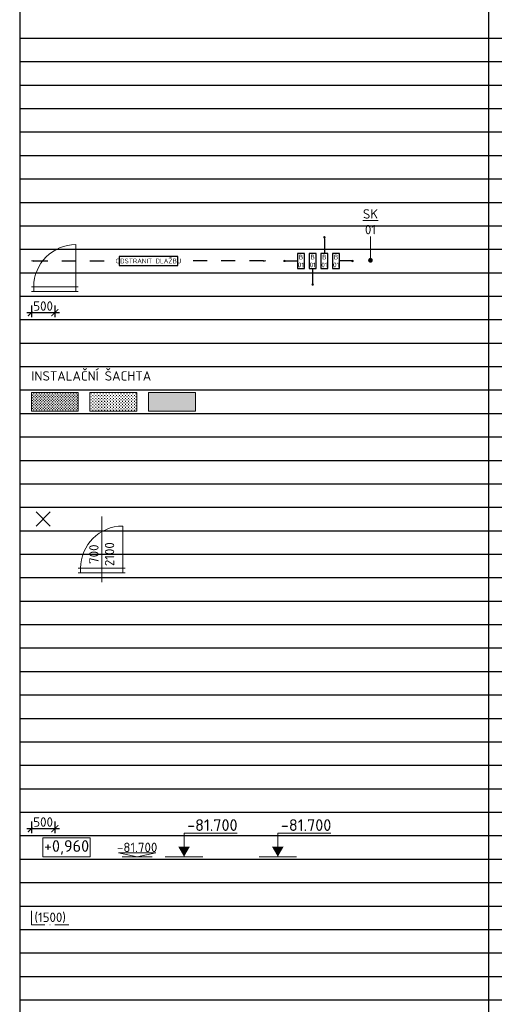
# Model space of a CAD drawing. Header units: millimetres. Extents: x -15250 to 1651995, y -140807 to 78716.
# Tile 24 of 45: x -10250 to -125, y -84846 to -63856. Entities that reach past the tile are written whole.
import ezdxf
from ezdxf import colors
from ezdxf.entities.mleader import LeaderData, LeaderLine
from ezdxf.enums import TextEntityAlignment as Align
from ezdxf.math import Vec2, Vec3

# ---------------------------------------------------------------- set-up
doc = ezdxf.new("R2010")
doc.units = ezdxf.units.MM
doc.header["$LTSCALE"] = 100
doc.set_wipeout_variables(frame=1)
doc.header["$PDMODE"] = 3
doc.header["$PDSIZE"] = 150
doc.linetypes.add('0102aČERCHOVANÁ', pattern=[5.1, 3, -1, 0.1, -1])
doc.linetypes.add('0107aHYDROIZOLACE', pattern=[6, 3, -3])
doc.layers.get('Defpoints').update_dxf_attribs({"lineweight": 9})
for name, color, linetype, lineweight in [('810-bublina', 104, 'Continuous', 9), ('810-dvere', 104, 'Continuous', 15), ('810-kota', 104, 'Continuous', 9), ('810-popis', 104, 'Continuous', 9), ('810-znacka', 104, 'Continuous', 9), ('910-dvere', 7, 'Continuous', 15), ('910-dvere popis', 7, 'Continuous', 9), ('910-kota', 7, 'Continuous', 9), ('910-kota vyska', 4, 'Continuous', 9), ('910-obklad', 4, '0102aČERCHOVANÁ', 15)]:
    doc.layers.add(name, color=color, linetype=linetype, lineweight=lineweight)
doc.layers.add('810-srafa', color=104, linetype='Continuous', lineweight=9, transparency=0.5)
doc.styles.add('ISOCPEUR', font='isocpeur.ttf')
doc.styles.add('ISOCPEUR_10', font='isocpeur.ttf')
doc.styles.get("Standard").update_dxf_attribs({"font": 'isocpeur.ttf'})
doc.dimstyles.new('100b', dxfattribs={"dimscale": 100, "dimtxt": 2, "dimasz": 2, "dimexe": 1, "dimexo": 1, "dimgap": 1, "dimtad": 1, "dimdec": 0, "dimrnd": 1, "dimzin": 0, "dimdsep": 46, "dimtxsty": 'Standard', "dimblk": 'ARCHTICK', "dimcen": -0.09, "dimdle": 1, "dimclrd": 256, "dimclre": 256, "dimclrt": 3, "dimadec": 0, "dimazin": 0, "dimtfac": 1, "dimtdec": 0, "dimtix": 1, "dimtmove": 2, "dimatfit": 3, "dimfxl": 1, "dimtolj": 1, "dimtzin": 0, "dimarcsym": 0})
doc.dimstyles.new('popis', dxfattribs={"dimscale": 100, "dimtxt": 2.5, "dimasz": 2, "dimexe": 1, "dimexo": 1, "dimgap": -0.5, "dimtad": 0, "dimtih": 1, "dimtoh": 1, "dimdec": 0, "dimtxsty": 'ISOCPEUR', "dimblk": 'NONE', "dimcen": 0, "dimdle": 1, "dimse1": 1, "dimse2": 1, "dimsd1": 1, "dimsd2": 1, "dimclrd": 256, "dimclre": 256, "dimclrt": 256, "dimadec": 0, "dimazin": 0, "dimtfac": 1, "dimtdec": 0, "dimtix": 1, "dimtmove": 2, "dimatfit": 3, "dimldrblk": 'NONE', "dimfxl": 2, "dimtfill": 1, "dimlwd": -1, "dimlwe": -1, "dimarcsym": 0})
doc.dimstyles.new('TSUNAMI_100', dxfattribs={"dimscale": 100, "dimtxt": 2, "dimasz": 1.5, "dimexe": 1, "dimexo": 2, "dimgap": 0.4, "dimtad": 1, "dimdec": 0, "dimrnd": 5, "dimzin": 0, "dimtxsty": 'ISOCPEUR', "dimblk1": 'ARCHTICK', "dimblk2": 'ARCHTICK', "dimsah": 1, "dimcen": 0.09, "dimdle": 1, "dimclrd": 256, "dimclre": 256, "dimclrt": 256, "dimadec": 0, "dimazin": 0, "dimtfac": 1, "dimtdec": 0, "dimtix": 1, "dimtmove": 1, "dimatfit": 3, "dimfxlon": 1, "dimtfill": 1, "dimtolj": 1, "dimtzin": 0, "dimarcsym": 0})

# ---------------------------------------------------------------- blocks, each defined once
blk = doc.blocks.new('_OPEN')
at = {"color": 0, "linetype": 'ByBlock'}
for p, q in [((-1, 0.17), (0, 0)), ((0, 0), (-1, -0.17)), ((0, 0), (-1, 0))]:
    blk.add_line(p, q, dxfattribs=at)
blk = doc.blocks.new('*D21')
at = {"layer": '810-bublina', "linetype": '0107aHYDROIZOLACE', "lineweight": -2, "transparency": 16777216}
for p, q in [((-9950, -69000), (-8125, -69000)), ((-5050, -69000), (-6875, -69000))]:
    blk.add_line(p, q, dxfattribs=at)
at = {"layer": 'Defpoints', "color": 0, "transparency": 16777216}
for p in [(-10000, -69000), (-5000, -69000), (-5000, -69000)]:
    blk.add_point(p, dxfattribs=at)
at = {"layer": '810-bublina', "lineweight": -2, "transparency": 16777216, "xscale": 50, "yscale": 50, "zscale": 50, "rotation": 180}
blk.add_blockref('_OPEN', (-10000, -69000), dxfattribs=at)
at = {"layer": '810-bublina', "lineweight": -2, "transparency": 16777216, "xscale": 50, "yscale": 50, "zscale": 50}
blk.add_blockref('_OPEN', (-5000, -69000), dxfattribs=at)
at = {"layer": '810-bublina', "transparency": 16777216, "insert": (-7500, -69000), "char_height": 100, "attachment_point": 5, "bg_fill": 3, "box_fill_scale": 1.1, "bg_fill_color": 256, "bg_fill_true_color": 13158600, "bg_fill_transparency": 0}
blk.add_mtext('\\A1;ODSTRANIT DLAŽBU', dxfattribs=at)
at = {"layer": '810-bublina', "lineweight": -2, "transparency": 16777216}
for p, q in [((-6875, -68905), (-8125, -68905)), ((-8125, -68905), (-8125, -69095)), ((-6875, -69095), (-6875, -68905)), ((-8125, -69095), (-6875, -69095))]:
    blk.add_line(p, q, dxfattribs=at)
blk = doc.blocks.new('_Dot')
at = {"color": 0, "linetype": 'ByBlock', "lineweight": -2}
blk.add_line((-0.5, 0), (-1, 0), dxfattribs=at)
at = {"color": 0, "linetype": 'ByBlock', "const_width": 0.5}
blk.add_lwpolyline([(-0.25, 0, 1), (0.25, 0, 1)], format="xyb", close=True, dxfattribs=at)
blk = doc.blocks.new('*D22')
at = {"layer": '810-bublina', "lineweight": -2, "transparency": 16777216}
for p, q in [((-3425, -68842), (-3575, -68842)), ((-3575, -68842), (-3575, -69158)), ((-3425, -69158), (-3425, -68842)), ((-3200, -69000), (-3425, -69000)), ((-3575, -69158), (-3425, -69158))]:
    blk.add_line(p, q, dxfattribs=at)
at = {"layer": 'Defpoints', "color": 0, "transparency": 16777216}
for p in [(-3650, -69000), (-3650, -69000), (-3150, -69000)]:
    blk.add_point(p, dxfattribs=at)
at = {"layer": '810-bublina', "lineweight": -2, "transparency": 16777216, "xscale": 50, "yscale": 50, "zscale": 50}
blk.add_blockref('_Dot', (-3150, -69000), dxfattribs=at)
at = {"layer": '810-bublina', "transparency": 16777216, "insert": (-3500, -69000), "char_height": 100, "attachment_point": 5}
blk.add_mtext('\\A1;B\\P01', dxfattribs=at)
blk = doc.blocks.new('_None')
blk = doc.blocks.new('*D24')
at = {"layer": '810-bublina', "lineweight": -2, "transparency": 16777216}
for p, q in [((-3925, -68842), (-4075, -68842)), ((-4075, -68842), (-4075, -69158)), ((-3925, -69158), (-3925, -68842)), ((-4075, -69158), (-3925, -69158)), ((-4000, -69450), (-4000, -69158))]:
    blk.add_line(p, q, dxfattribs=at)
at = {"layer": 'Defpoints', "color": 0, "transparency": 16777216}
for p in [(-4000, -68767), (-4000, -68767), (-4000, -69500)]:
    blk.add_point(p, dxfattribs=at)
at = {"layer": '810-bublina', "lineweight": -2, "transparency": 16777216, "xscale": 50, "yscale": 50, "zscale": 50, "rotation": 270}
blk.add_blockref('_Dot', (-4000, -69500), dxfattribs=at)
at = {"layer": '810-bublina', "transparency": 16777216, "insert": (-4000, -69000), "char_height": 100, "attachment_point": 5}
blk.add_mtext('\\A1;B\\P01', dxfattribs=at)
blk = doc.blocks.new('*D25')
at = {"layer": '810-bublina', "lineweight": -2, "transparency": 16777216}
for p, q in [((-4175, -68842), (-4325, -68842)), ((-4325, -68842), (-4325, -69158)), ((-4175, -69158), (-4175, -68842)), ((-4550, -69000), (-4325, -69000)), ((-4325, -69158), (-4175, -69158))]:
    blk.add_line(p, q, dxfattribs=at)
at = {"layer": 'Defpoints', "color": 0, "transparency": 16777216}
for p in [(-4600, -69000), (-4100, -69000), (-4100, -69000)]:
    blk.add_point(p, dxfattribs=at)
at = {"layer": '810-bublina', "lineweight": -2, "transparency": 16777216, "xscale": 50, "yscale": 50, "zscale": 50, "rotation": 180}
blk.add_blockref('_Dot', (-4600, -69000), dxfattribs=at)
at = {"layer": '810-bublina', "transparency": 16777216, "insert": (-4250, -69000), "char_height": 100, "attachment_point": 5}
blk.add_mtext('\\A1;B\\P01', dxfattribs=at)
blk = doc.blocks.new('_ARCHTICK')
at = {"color": 0, "linetype": 'ByBlock', "const_width": 0.15}
blk.add_lwpolyline([(-0.5, -0.5), (0.5, 0.5)], dxfattribs=at)
blk = doc.blocks.new('*D26')
at = {"layer": '810-kota', "lineweight": -2, "transparency": 16777216}
for p, q in [((-10100, -70100), (-9400, -70100)), ((-10000, -69950), (-10000, -70200)), ((-9500, -69950), (-9500, -70200))]:
    blk.add_line(p, q, dxfattribs=at)
at = {"layer": '810-kota', "lineweight": -2, "transparency": 16777216, "xscale": 150, "yscale": 150, "zscale": 150, "rotation": 180}
blk.add_blockref('_ARCHTICK', (-10000, -70100), dxfattribs=at)
at = {"layer": '810-kota', "lineweight": -2, "transparency": 16777216, "xscale": 150, "yscale": 150, "zscale": 150}
blk.add_blockref('_ARCHTICK', (-9500, -70100), dxfattribs=at)
at = {"layer": '810-kota', "transparency": 16777216, "insert": (-9750, -69960), "char_height": 200, "attachment_point": 5, "style": 'ISOCPEUR', "bg_fill": 3, "box_fill_scale": 1.1, "bg_fill_color": 256, "bg_fill_true_color": 13158600, "bg_fill_transparency": 0}
blk.add_mtext('\\A1;500', dxfattribs=at)
at = {"layer": 'Defpoints', "color": 0, "transparency": 16777216}
for p in [(-10000, -69750), (-9500, -69750), (-9500, -70100)]:
    blk.add_point(p, dxfattribs=at)
blk = doc.blocks.new('*D39')
at = {"layer": '910-kota', "lineweight": -2, "transparency": 16777216}
for p, q in [((-10000, -80950), (-10000, -81200)), ((-9500, -80950), (-9500, -81200)), ((-10100, -81100), (-9400, -81100))]:
    blk.add_line(p, q, dxfattribs=at)
at = {"layer": '910-kota', "lineweight": -2, "transparency": 16777216, "xscale": 150, "yscale": 150, "zscale": 150, "rotation": 180}
blk.add_blockref('_ARCHTICK', (-10000, -81100), dxfattribs=at)
at = {"layer": '910-kota', "lineweight": -2, "transparency": 16777216, "xscale": 150, "yscale": 150, "zscale": 150}
blk.add_blockref('_ARCHTICK', (-9500, -81100), dxfattribs=at)
at = {"layer": '910-kota', "transparency": 16777216, "insert": (-9750, -80960), "char_height": 200, "attachment_point": 5, "style": 'ISOCPEUR', "bg_fill": 3, "box_fill_scale": 1.1, "bg_fill_color": 256, "bg_fill_true_color": 13158600, "bg_fill_transparency": 0}
blk.add_mtext('\\A1;500', dxfattribs=at)
at = {"layer": 'Defpoints', "color": 0, "transparency": 16777216}
for p in [(-10000, -80750), (-9500, -80750), (-9500, -81100)]:
    blk.add_point(p, dxfattribs=at)
blk = doc.blocks.new('*D40')
at = {"layer": '910-kota vyska', "transparency": 16777216, "insert": (-9250, -81500), "char_height": 250, "attachment_point": 5, "style": 'ISOCPEUR', "bg_fill": 3, "box_fill_scale": 1.1, "bg_fill_color": 256, "bg_fill_true_color": 13158600, "bg_fill_transparency": 0}
blk.add_mtext('+0,960', dxfattribs=at)
at = {"layer": '910-kota vyska', "transparency": 16777216}
for p, q in [((-8744, -81300), (-9756, -81300)), ((-9756, -81300), (-9756, -81700)), ((-8744, -81700), (-8744, -81300)), ((-9756, -81700), (-8744, -81700))]:
    blk.add_line(p, q, dxfattribs=at)
at = {"layer": 'Defpoints', "color": 0, "transparency": 16777216}
blk.add_point((-9250, -81500), dxfattribs=at)
blk.add_point((-9250, -81500), dxfattribs=at)
blk.add_point((-9250, -81500), dxfattribs=at)
blk = doc.blocks.new('*U30')
blk.add_hatch(color=256).paths.add_polyline_path([(-125, 217), (125, 217), (0, 0)])
for p, q in [((0, 0), (0, 500)), ((0, 500), (1132, 500)), ((-400, 0), (400, 0))]:
    blk.add_line(p, q)
at = {"flags": 8}
blk.add_attdef('VÝŠKA', text='', height=250, dxfattribs=at).set_placement((604, 550), align=Align.CENTER)
blk = doc.blocks.new('*U32')
blk.add_hatch(color=256).paths.add_polyline_path([(-125, 217), (125, 217), (0, 0)])
blk.add_line((-400, 0), (400, 0))
at = {"color": 255}
blk.add_wipeout([(0, 839), (1132, 839), (1132, 500), (0, 500)], dxfattribs=at)
for p, q in [((0, 0), (0, 500)), ((0, 500), (1132, 500))]:
    blk.add_line(p, q)
at = {"flags": 8}
blk.add_attdef('VÝŠKA', text='', height=250, dxfattribs=at).set_placement((604, 550), align=Align.CENTER)
blk = doc.blocks.new('*U34')
at = {"color": 8}
blk.add_line((-400, 0), (400, 0), dxfattribs=at)
blk.add_lwpolyline([(0, 0), (-500, 100), (500, 100), (0, 0)], dxfattribs=at)
at = {"flags": 8}
blk.add_attdef('VÝŠKA', text='', height=250, dxfattribs=at).set_placement((0, 250), align=Align.MIDDLE_CENTER)
blk = doc.blocks.new('*D42')
at = {"layer": '810-bublina', "lineweight": -2, "transparency": 16777216}
for p, q in [((-3750, -68544), (-3750, -68843)), ((-3675, -68843), (-3825, -68843)), ((-3825, -68843), (-3825, -69159)), ((-3675, -69159), (-3675, -68843)), ((-3825, -69159), (-3675, -69159))]:
    blk.add_line(p, q, dxfattribs=at)
at = {"layer": 'Defpoints', "color": 0, "transparency": 16777216}
for p in [(-3750, -68494), (-3750, -69234), (-3750, -69234)]:
    blk.add_point(p, dxfattribs=at)
at = {"layer": '810-bublina', "lineweight": -2, "transparency": 16777216, "xscale": 50, "yscale": 50, "zscale": 50, "rotation": 90}
blk.add_blockref('_Dot', (-3750, -68494), dxfattribs=at)
at = {"layer": '810-bublina', "transparency": 16777216, "insert": (-3750, -69001), "char_height": 100, "attachment_point": 5}
blk.add_mtext('\\A1;B\\P01', dxfattribs=at)

msp = doc.modelspace()

# ---------------------------------------------------------------- hatches: boundary and pattern name
at = {"layer": '810-srafa'}
h = msp.add_hatch(dxfattribs=at)
h.set_pattern_fill('ZEM_NASYPANA', color=256, scale=20)
h.set_pattern_definition([(45, (-3e-10, -68500), (4e-15, 56.56854), [20, -60]), (135, (42.426, -68471.716), (-56.56854, 4e-15), [20, -60])])
h.paths.add_polyline_path([(-10000, -71800), (-9000, -71800), (-9000, -72200), (-10000, -72200)])
h = msp.add_hatch(dxfattribs=at)
h.set_pattern_fill('CROSS', color=256, scale=5)
h.set_pattern_definition([(0, (-3e-10, -68500), (31.75, 31.75), [15.875, -47.625]), (90, (7.937, -68507.938), (-31.75, 31.75), [15.875, -47.625])])
h.paths.add_polyline_path([(-8750, -71800), (-7750, -71800), (-7750, -72200), (-8750, -72200)])
h = msp.add_hatch(color=256, dxfattribs=at)
h.dxf.hatch_style = 1
h.paths.add_polyline_path([(-7500, -71800), (-6500, -71800), (-6500, -72200), (-7500, -72200)])

# ---------------------------------------------------------------- linework, layer by layer
at = {"lineweight": 30}
for p, q in [((-10250, 750), (-10250, -140250)), ((-10250, -74750), (32000, -74750))]:
    msp.add_line(p, q, dxfattribs=at)
for p, q in [((-250, 750), (-250, -140250)), ((-10250, -64250), (32000, -64250)), ((-10250, -64750), (32000, -64750)), ((-10250, -65250), (32000, -65250)), ((-10250, -65750), (32000, -65750)), ((-10250, -66250), (32000, -66250)), ((-10250, -66750), (32000, -66750)), ((-10250, -67250), (32000, -67250)), ((-10250, -67750), (32000, -67750)), ((-10250, -68250), (32000, -68250)), ((-10250, -69750), (32000, -69750)), ((-10250, -70250), (32000, -70250)), ((-10250, -70750), (32000, -70750)), ((-10250, -71250), (32000, -71250)), ((-10250, -71750), (32000, -71750)), ((-10250, -72250), (32000, -72250)), ((-10250, -72750), (32000, -72750)), ((-10250, -73250), (32000, -73250)), ((-10250, -73750), (32000, -73750)), ((-10250, -74250), (32000, -74250)), ((-10250, -75250), (32000, -75250)), ((-10250, -75750), (32000, -75750)), ((-10250, -76250), (32000, -76250)), ((-10250, -76750), (32000, -76750)), ((-10250, -77250), (32000, -77250)), ((-10250, -77750), (32000, -77750)), ((-10250, -78250), (32000, -78250)), ((-10250, -78750), (32000, -78750)), ((-10250, -79250), (32000, -79250)), ((-10250, -79750), (32000, -79750)), ((-10250, -80250), (32000, -80250)), ((-10250, -81250), (32000, -81250)), ((-10250, -81750), (32000, -81750)), ((-10250, -82750), (32000, -82750)), ((-10250, -83250), (32000, -83250)), ((-10250, -83750), (32000, -83750)), ((-10250, -84250), (32000, -84250)), ((-10250, -84750), (32000, -84750))]:
    msp.add_line(p, q)
msp.add_lwpolyline([(-10250, -82250), (32000, -82250)])
at = {"layer": '810-dvere'}
for p, q in [((-9950, -69650), (-9950, -69550)), ((-9050, -69650), (-9050, -69550))]:
    msp.add_line(p, q, dxfattribs=at)
for points in [[(-10000, -69550), (-9000, -69550)], [(-10000, -69650), (-9000, -69650)]]:
    msp.add_lwpolyline(points, dxfattribs=at)
at = {"layer": '810-srafa'}
for points in [[(-10000, -71800), (-9000, -71800), (-9000, -72200), (-10000, -72200)], [(-8750, -71800), (-7750, -71800), (-7750, -72200), (-8750, -72200)], [(-7500, -71800), (-6500, -71800), (-6500, -72200), (-7500, -72200)]]:
    msp.add_lwpolyline(points, close=True, dxfattribs=at)
at = {"layer": '810-znacka'}
msp.add_point((-9750, -74500), dxfattribs=at)
at = {"layer": '910-dvere'}
for p, q in [((-8050, -75550), (-8050, -74650)), ((-8950, -75650), (-8950, -75550)), ((-8050, -75650), (-8050, -75550))]:
    msp.add_line(p, q, dxfattribs=at)
for points in [[(-9000, -75550), (-8000, -75550)], [(-9000, -75650), (-8000, -75650)]]:
    msp.add_lwpolyline(points, dxfattribs=at)
msp.add_arc((-8050, -75550), 900, 90, 180, dxfattribs=at)
at = {"layer": '910-dvere popis'}
msp.add_line((-8500, -75850), (-8500, -74450), dxfattribs=at)
at = {"layer": '910-obklad'}
msp.add_lwpolyline([(-9200, -83150), (-10000, -83150), (-10000, -82850)], dxfattribs=at)

# ---------------------------------------------------------------- block references
at = {"layer": '910-kota vyska'}
msp.add_blockref('*U30', (-6743.7, -81700), dxfattribs=at).add_auto_attribs({'VÝŠKA': '-81.700'})
at = {"layer": '910-kota vyska', "xscale": 0.8, "yscale": 0.8, "zscale": 0.8}
msp.add_blockref('*U34', (-7743.7, -81700), dxfattribs=at).add_auto_attribs({'VÝŠKA': '-81.700'})

# ---------------------------------------------------------------- texts
at = {"layer": '810-popis', "insert": (-10000, -71350), "char_height": 200, "width": 2522, "attachment_point": 1, "style": 'ISOCPEUR_10'}
msp.add_mtext('INSTALAČNÍ ŠACHTA', dxfattribs=at)
at = {"layer": '910-dvere popis', "insert": (-8500, -75250), "char_height": 200, "width": 502, "attachment_point": 5, "rotation": 90, "style": 'ISOCPEUR'}
msp.add_mtext('700\\P2100', dxfattribs=at)
at = {"layer": '910-obklad', "insert": (-9600, -83000), "char_height": 200, "width": 662, "attachment_point": 5}
msp.add_mtext('(1500)', dxfattribs=at)

# ---------------------------------------------------------------- dimensions: what is measured, and where the dimension line sits
at = {"layer": '810-bublina'}
for p1, p2, text, override, picture, middle in [((-3750, -68493.5), (-3750, -69234.2), 'B\\P01', {"dimscale": 50, "dimasz": 1, "dimgap": -0.5, "dimtad": 0, "dimjust": 2, "dimtih": 1, "dimblk1": 'Dot', "dimblk2": 'None', "dimsah": 1, "dimse1": 1, "dimse2": 1, "dimsd2": 1, "dimclrt": 256}, '*D42', (-3750, -69000.9)), ((-4600.2, -69000), (-4100, -69000), 'B\\P01', {"dimscale": 50, "dimasz": 1, "dimgap": -0.5, "dimtad": 0, "dimjust": 2, "dimtih": 1, "dimblk1": 'Dot', "dimblk2": 'None', "dimsah": 1, "dimse1": 1, "dimse2": 1, "dimsd2": 1, "dimclrt": 256}, '*D25', (-4250, -69000)), ((-4000, -69499.6), (-4000, -68766.7), 'B\\P01', {"dimscale": 50, "dimasz": 1, "dimgap": -0.5, "dimtad": 0, "dimjust": 2, "dimtih": 1, "dimblk1": 'Dot', "dimblk2": 'None', "dimsah": 1, "dimse1": 1, "dimse2": 1, "dimsd2": 1, "dimclrt": 256}, '*D24', (-4000, -69000)), ((-3149.8, -69000), (-3650, -69000), 'B\\P01', {"dimscale": 50, "dimasz": 1, "dimgap": -0.5, "dimtad": 0, "dimjust": 2, "dimtih": 1, "dimblk1": 'Dot', "dimblk2": 'None', "dimsah": 1, "dimse1": 1, "dimse2": 1, "dimsd2": 1, "dimclrt": 256}, '*D22', (-3500, -69000)), ((-10000, -69000), (-5000, -69000), 'ODSTRANIT DLAŽBU', {"dimscale": 50, "dimasz": 1, "dimgap": -0.5, "dimtad": 0, "dimtih": 1, "dimblk1": 'OPEN', "dimblk2": 'OPEN', "dimsah": 1, "dimse1": 1, "dimse2": 1, "dimclrt": 256, "dimtfill": 1}, '*D21', (-7500, -69000))]:
    dim = msp.add_aligned_dim(p1=p1, p2=p2, distance=0, text=text, dimstyle='100b', override=override, dxfattribs=at)
    dim.commit()
    dim.dimension.update_dxf_attribs({"geometry": picture, "text_midpoint": middle})

# ---------------------------------------------------------------- leaders
ml = msp.add_multileader_mtext('Standard', dxfattribs=at)
ml.set_content('{\\LSK\\P}01', color=256, style='ISOCPEUR')
ml.set_leader_properties(color=256, linetype='ByLayer', lineweight=-1)
ml.set_arrow_properties(name='DOT')
ml.build(insert=Vec2(0, 0))
ml.multileader.update_dxf_attribs({"has_text_frame": 1, "text_attachment_direction": 1, "text_left_attachment_type": 2, "text_right_attachment_type": 2, "dogleg_length": 0.0018, "arrow_head_size": 100, "scale": 200})
ctx = ml.context
ctx.base_point, ctx.scale, ctx.char_height, ctx.arrow_head_size, ctx.landing_gap_size, ctx.plane_origin = Vec3(-2767, -68479.7), 200, 200, 100, 50, Vec3(-2707.5, -67004.1)
ctx.left_attachment, ctx.right_attachment, ctx.text_align_type = 2, 2, 1
notes = []
notes.append((ctx, [(0, (1, 1, 0), (-2767, -68479.7), (1, 0), 0, [(0, [(-2767, -68984.6)], 0, [])])]))
ctx.mtext.insert, ctx.mtext.alignment, ctx.mtext.flow_direction = Vec3(-2767, -67896.4), 2, 5
for ctx, leaders in notes:
    for number, flags, end, landing, length, lines in leaders:
        leader = LeaderData()
        leader.index, (leader.has_last_leader_line, leader.has_dogleg_vector, leader.attachment_direction) = number, flags
        leader.last_leader_point, leader.dogleg_vector, leader.dogleg_length = Vec3(end), Vec3(landing), length
        for number, points, colour, breaks in lines:
            line = LeaderLine()
            line.index, line.vertices, line.color, line.breaks = number, Vec3.list(points), colors.encode_raw_color(colour), breaks
            leader.lines.append(line)
        ctx.leaders.append(leader)

# ---------------------------------------------------------------- next in the draw order: linework, layer by layer
at = {"lineweight": 30}
msp.add_line((-10250, -68750), (32000, -68750), dxfattribs=at)
msp.add_line((-10250, -69250), (32000, -69250))
at = {"layer": '810-dvere'}
msp.add_line((-9050, -69550), (-9050, -68650), dxfattribs=at)
msp.add_arc((-9050, -69550), 900, 90, 180, dxfattribs=at)

# ---------------------------------------------------------------- next in the draw order: block references
at = {"layer": '910-kota vyska'}
msp.add_blockref('*U32', (-4743.7, -81700), dxfattribs=at).add_auto_attribs({'VÝŠKA': '-81.700'})

# ---------------------------------------------------------------- next in the draw order: dimensions: what is measured, and where the dimension line sits
at = {"layer": '810-kota'}
dim = msp.add_linear_dim(base=(-9500, -70100), p1=(-10000, -69750), p2=(-9500, -69750), dimstyle='TSUNAMI_100', dxfattribs=at)
dim.commit()
dim.dimension.update_dxf_attribs({"geometry": '*D26', "text_midpoint": (-9750, -69960)})
at = {"layer": '910-kota'}
dim = msp.add_linear_dim(base=(-9500, -81100), p1=(-10000, -80750), p2=(-9500, -80750), dimstyle='TSUNAMI_100', dxfattribs=at)
dim.commit()
dim.dimension.update_dxf_attribs({"geometry": '*D39', "text_midpoint": (-9750, -80960)})

# ---------------------------------------------------------------- next in the draw order: linework, layer by layer
msp.add_line((-10250, -80750), (32000, -80750))

# ---------------------------------------------------------------- next in the draw order: dimensions: what is measured, and where the dimension line sits
at = {"layer": '910-kota vyska'}
dim = msp.add_linear_dim(base=(-9250, -81500), p1=(-9250, -81500), p2=(-9250, -81500), text='+0,960', dimstyle='popis', override={"dimscale": 100}, dxfattribs=at)
dim.commit()
dim.dimension.update_dxf_attribs({"geometry": '*D40', "text_midpoint": (-9250, -81500)})

doc.saveas('drawing.dxf')
